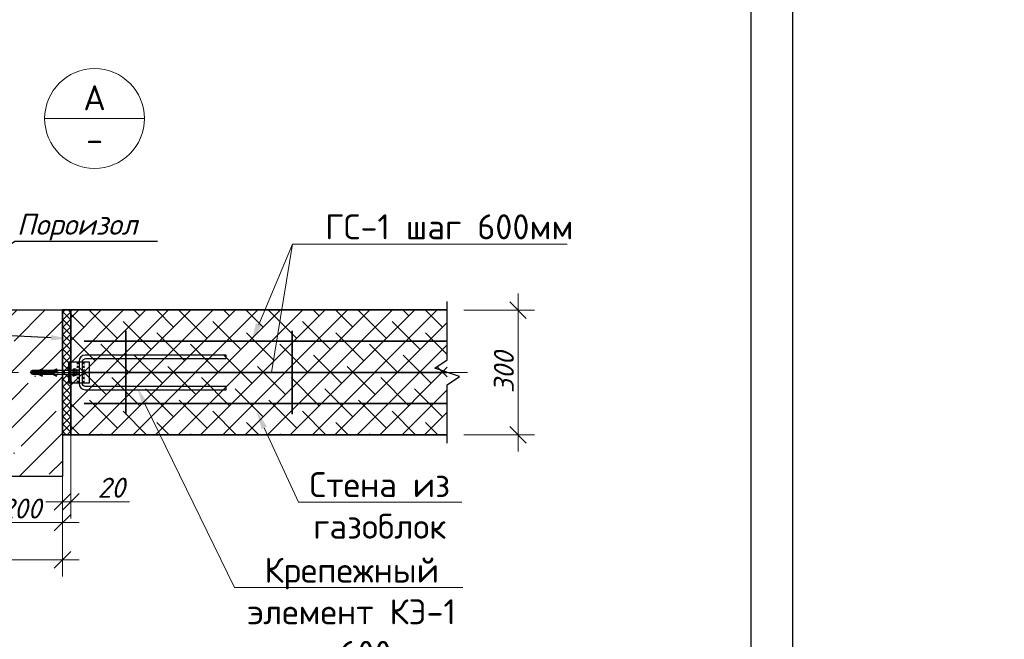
# Model space of a CAD drawing. Header units: millimetres. Extents: x 363306 to 7757304, y 1022887 to 1207196.
# Tile 244 of 256: x 1178416 to 1190255, y 1066364 to 1073808. Entities that reach past the tile are written whole.
import ezdxf
from ezdxf import colors
from ezdxf.entities.mleader import LeaderData, LeaderLine
from ezdxf.enums import TextEntityAlignment as Align
from ezdxf.math import Vec2, Vec3

# ---------------------------------------------------------------- set-up
doc = ezdxf.new("R2010")
doc.units = ezdxf.units.MM
doc.linetypes.add('ACAD_ISO10W100', pattern=[18, 12, -3, 0, -3])
for name, color, linetype, lineweight in [('.', 7, 'Continuous', 15), ('gazabulok 300', 32, 'Continuous', 30), ('Линия ОС', 22, 'ACAD_ISO10W100', 9)]:
    doc.layers.add(name, color=color, linetype=linetype, lineweight=lineweight)
for name, color, linetype in [('0 @ 100', 7, 'Continuous'), ('kcd_tx', 7, 'Continuous'), ('O3SAD', 1, 'Continuous'), ('shtrixovka', 7, 'Continuous'), ('Штрих', 7, 'Continuous')]:
    doc.layers.add(name, color=color, linetype=linetype)
doc.styles.add('iso', font='isocpeur.TTF')
doc.styles.add('ISOCPEUR', font='isocpeur.TTF')
doc.styles.get("Standard").update_dxf_attribs({"font": 'isocpeui.ttf'})
doc.styles.add('ГОСТ 2.304', font='isocpeui.ttf')
doc.dimstyles.new('Санжар', dxfattribs={"dimtxt": 240, "dimasz": 200, "dimexe": 200, "dimexo": 200, "dimgap": 50, "dimtad": 1, "dimdec": 0, "dimtxsty": 'Standard', "dimblk": 'OBLIQUE', "dimcen": 2.5, "dimdle": 200, "dimclrd": 152, "dimclre": 152, "dimclrt": 152, "dimadec": 0, "dimazin": 0, "dimtfac": 1, "dimtdec": 0, "dimtmove": 0, "dimatfit": 3, "dimldrblk": 'OBLIQUE', "dimfxl": 0, "dimlwd": 0, "dimlwe": 0, "dimarcsym": 0})
pattern_1 = [(45, (136642.7, -763697.67), (-44.9012806, 44.9012806), []), (135, (136642.7, -763697.67), (-44.9012806, -44.9012806), [])]

# ---------------------------------------------------------------- blocks, each defined once
blk = doc.blocks.new('5454')
at = {"color": 1, "linetype": 'Continuous'}
for p, q in [((49287.1, 10306.1), (49294.3, 10306.1)), ((49287.1, 10305), (49287.1, 10306.1)), ((49287.1, 10305), (49295.4, 10305)), ((49287.6, 10309.1), (49291.6, 10310.6)), ((49287.6, 10306.1), (49287.6, 10309.1)), ((49287.6, 10305), (49287.6, 10302.1)), ((49291.6, 10300.6), (49287.6, 10302.1)), ((49291.6, 10306.1), (49291.6, 10310.6)), ((49291.6, 10310.6), (49294.2, 10310.6)), ((49291.6, 10305), (49291.6, 10300.6)), ((49294.2, 10300.6), (49291.6, 10300.6)), ((49294.2, 10310.6), (49294.2, 10306.1)), ((49294.2, 10310.6), (49294.3, 10310)), ((49294.2, 10300.6), (49294.2, 10305)), ((49294.3, 10301.2), (49294.2, 10300.6)), ((49296.3, 10310), (49294.3, 10310)), ((49294.3, 10306.1), (49294.3, 10309.2)), ((49294.3, 10307.2), (49301.2, 10307.2)), ((49294.3, 10302), (49294.3, 10305)), ((49294.3, 10302), (49294.3, 10301.2)), ((49296.3, 10301.2), (49294.3, 10301.2)), ((49295.4, 10306.1), (49300.1, 10306.1)), ((49295.4, 10305), (49295.4, 10306.1)), ((49295.9, 10310), (49297.4, 10310.6)), ((49297.4, 10300.6), (49295.9, 10301.2)), ((49297.4, 10310.6), (49297.4, 10307.2)), ((49297.4, 10310.6), (49300, 10310.6)), ((49297.4, 10300.6), (49297.4, 10306.1)), ((49300, 10300.6), (49297.4, 10300.6)), ((49300, 10307.2), (49300, 10310.6)), ((49300, 10310.6), (49300.1, 10310)), ((49300, 10306.1), (49300, 10300.6)), ((49300.1, 10301.2), (49300, 10300.6)), ((49302.1, 10310), (49300.1, 10310)), ((49300.1, 10307.2), (49300.1, 10309.2)), ((49300.1, 10302), (49300.1, 10306.1)), ((49300.1, 10303.9), (49307, 10303.9)), ((49300.1, 10302), (49300.1, 10301.2)), ((49302.1, 10301.2), (49300.1, 10301.2)), ((49301.2, 10305), (49301.2, 10307.2)), ((49301.2, 10305), (49305.9, 10305)), ((49301.7, 10310), (49303.2, 10310.6)), ((49303.2, 10300.6), (49301.7, 10301.2)), ((49303.2, 10305), (49303.2, 10310.6)), ((49303.2, 10310.6), (49305.8, 10310.6)), ((49303.2, 10303.9), (49303.2, 10300.6)), ((49305.8, 10300.6), (49303.2, 10300.6)), ((49304.4, 10309.9), (49314, 10314.4)), ((49304.4, 10309.9), (49305.8, 10309.9)), ((49314.5, 10313.2), (49305.8, 10309.2)), ((49305.8, 10308.8), (49305.8, 10309.9)), ((49305.8, 10305), (49305.8, 10308.8)), ((49305.8, 10308.8), (49305.9, 10308.8)), ((49305.8, 10302.4), (49305.8, 10303.9)), ((49305.9, 10302.4), (49305.8, 10302.4)), ((49305.8, 10300.6), (49305.8, 10302.4)), ((49314.5, 10298), (49305.8, 10302)), ((49305.8, 10300.6), (49314, 10296.8)), ((49305.9, 10308.8), (49308.4, 10308.8)), ((49305.9, 10305), (49305.9, 10308.8)), ((49305.9, 10307.2), (49312.8, 10307.2)), ((49305.9, 10302.4), (49305.9, 10303.9)), ((49308.4, 10302.4), (49305.9, 10302.4)), ((49307, 10306.1), (49311.7, 10306.1)), ((49307, 10303.9), (49307, 10306.1)), ((49308.4, 10308.8), (49308.7, 10309.2)), ((49309, 10301.4), (49308.4, 10302.4)), ((49308.7, 10309.2), (49309.5, 10310.6)), ((49309, 10309.2), (49308.7, 10309.2)), ((49309, 10307.2), (49309, 10309.2)), ((49311.6, 10309.2), (49309, 10309.2)), ((49309, 10301.4), (49309, 10306.1)), ((49309.5, 10300.6), (49309, 10301.4)), ((49309.5, 10310.6), (49311.6, 10310.6)), ((49309.5, 10300.6), (49311.6, 10300.6)), ((49311.6, 10310.6), (49311.7, 10309.4)), ((49311.7, 10309.2), (49311.6, 10309.2)), ((49311.6, 10307.2), (49311.6, 10309.2)), ((49311.6, 10300.6), (49311.6, 10306.1)), ((49311.6, 10300.6), (49311.7, 10301.8)), ((49311.7, 10309.4), (49314.8, 10310.6)), ((49311.7, 10307.2), (49311.7, 10309.2)), ((49314.8, 10309.2), (49311.7, 10309.2)), ((49311.7, 10301.8), (49311.7, 10306.1)), ((49311.7, 10303.9), (49318.6, 10303.9)), ((49311.7, 10301.8), (49314.8, 10300.6)), ((49312.8, 10305), (49312.8, 10307.2)), ((49312.8, 10305), (49317.5, 10305)), ((49314, 10314.4), (49314.5, 10313.2)), ((49314.8, 10310.6), (49315.3, 10310.6)), ((49314.8, 10305), (49314.8, 10309.2)), ((49315.3, 10309.2), (49314.8, 10309.2)), ((49314.8, 10300.6), (49314.8, 10303.9)), ((49314.8, 10300.6), (49315.3, 10300.6)), ((49315.3, 10310.6), (49315.3, 10309.2)), ((49315.3, 10310.6), (49317.4, 10310.6)), ((49317.4, 10300.6), (49315.3, 10300.6)), ((49317.4, 10305), (49317.4, 10310.6)), ((49317.4, 10310.6), (49317.5, 10310)), ((49317.4, 10303.9), (49317.4, 10300.6)), ((49317.5, 10301.2), (49317.4, 10300.6)), ((49319.5, 10310), (49317.5, 10310)), ((49317.5, 10305), (49317.5, 10309.2)), ((49317.5, 10307.2), (49324.4, 10307.2)), ((49317.5, 10302), (49317.5, 10303.9)), ((49317.5, 10301.2), (49317.5, 10302)), ((49319.5, 10301.2), (49317.5, 10301.2)), ((49318.6, 10306.1), (49323.3, 10306.1)), ((49318.6, 10303.9), (49318.6, 10306.1)), ((49319.1, 10310), (49320.6, 10310.6)), ((49320.6, 10300.6), (49319.1, 10301.2)), ((49320.6, 10310.6), (49320.6, 10307.2)), ((49320.6, 10310.6), (49323.2, 10310.6)), ((49320.6, 10300.6), (49320.6, 10306.1)), ((49323.2, 10300.6), (49320.6, 10300.6)), ((49323.2, 10307.2), (49323.2, 10310.6)), ((49323.2, 10310.6), (49323.3, 10310)), ((49323.2, 10306.1), (49323.2, 10300.6)), ((49323.3, 10301.2), (49323.2, 10300.6)), ((49325.3, 10310), (49323.3, 10310)), ((49323.3, 10307.2), (49323.3, 10309.2)), ((49323.3, 10302), (49323.3, 10306.1)), ((49323.3, 10303.9), (49330.2, 10303.9)), ((49323.3, 10303.9), (49330.2, 10303.9)), ((49323.3, 10301.2), (49323.3, 10302)), ((49325.3, 10301.2), (49323.3, 10301.2)), ((49324.4, 10305), (49324.4, 10307.2)), ((49324.4, 10305), (49329.1, 10305)), ((49324.9, 10310), (49326.4, 10310.6)), ((49326.4, 10300.6), (49324.9, 10301.2)), ((49326.4, 10305), (49326.4, 10310.6)), ((49326.4, 10310.6), (49329, 10310.6)), ((49326.4, 10303.9), (49326.4, 10300.6)), ((49329, 10300.6), (49326.4, 10300.6)), ((49329, 10307.6), (49329, 10310.6)), ((49329, 10310.6), (49329.1, 10310)), ((49329, 10307.6), (49329, 10305)), ((49329, 10303.9), (49329, 10300.6)), ((49329.1, 10301.2), (49329, 10300.6)), ((49331.1, 10310), (49329.1, 10310)), ((49329.1, 10305), (49329.1, 10309.2)), ((49336, 10307.2), (49329.1, 10307.2)), ((49329.1, 10302), (49329.1, 10303.9)), ((49329.1, 10301.2), (49329.1, 10302)), ((49331.1, 10301.2), (49329.1, 10301.2)), ((49334.9, 10306.1), (49330.2, 10306.1)), ((49330.2, 10303.9), (49330.2, 10306.1)), ((49330.7, 10310), (49332.2, 10310.6)), ((49332.2, 10300.6), (49330.7, 10301.2)), ((49332.2, 10310.6), (49332.2, 10307.2)), ((49332.2, 10310.6), (49334.8, 10310.6)), ((49332.2, 10300.6), (49332.2, 10306.1)), ((49334.8, 10300.6), (49332.2, 10300.6)), ((49334.8, 10310.6), (49334.8, 10307.6)), ((49334.8, 10310.6), (49334.9, 10310)), ((49334.9, 10307.6), (49334.8, 10307.6)), ((49334.8, 10306.1), (49334.8, 10305)), ((49334.8, 10300.6), (49334.8, 10305)), ((49334.9, 10301.2), (49334.8, 10300.6)), ((49336.9, 10310), (49334.9, 10310)), ((49334.9, 10307.6), (49334.9, 10309.2)), ((49334.9, 10302), (49334.9, 10306.1)), ((49334.9, 10305), (49352.6, 10305)), ((49334.9, 10301.2), (49334.9, 10302)), ((49336.9, 10301.2), (49334.9, 10301.2)), ((49336, 10306.1), (49336, 10307.2)), ((49352.6, 10306.1), (49336, 10306.1)), ((49336.5, 10310), (49338, 10310.6)), ((49338, 10300.6), (49336.5, 10301.2)), ((49338, 10306.2), (49338, 10310.6)), ((49338, 10310.6), (49340.6, 10310.6)), ((49338, 10305), (49338, 10300.6)), ((49340.6, 10300.6), (49338, 10300.6)), ((49339.2, 10309.9), (49348.8, 10314.4)), ((49339.2, 10309.9), (49340.6, 10309.9)), ((49349.3, 10313.2), (49340.6, 10309.2)), ((49340.6, 10309.9), (49340.6, 10308.8)), ((49340.6, 10308.8), (49343.2, 10308.8)), ((49343.2, 10302.4), (49340.6, 10302.4)), ((49340.6, 10302.4), (49340.6, 10300.6)), ((49349.3, 10298), (49340.6, 10302)), ((49340.6, 10300.6), (49348.8, 10296.8)), ((49343.2, 10308.8), (49343.5, 10309.2)), ((49344.3, 10300.6), (49343.2, 10302.4)), ((49343.5, 10309.2), (49344.3, 10310.6)), ((49350.1, 10309.2), (49343.5, 10309.2)), ((49344.3, 10310.6), (49350.1, 10310.6)), ((49344.3, 10300.6), (49350.1, 10300.6)), ((49348.8, 10314.4), (49349.3, 10313.2)), ((49350.1, 10310.6), (49386.9, 10310.6)), ((49350.1, 10310.6), (49350.1, 10309.2)), ((49386.9, 10300.6), (49350.1, 10300.6)), ((49352.6, 10305), (49352.6, 10306.1)), ((49367.6, 10300.6), (49367.6, 10310.6)), ((49387.8, 10313.4), (49387.6, 10311.5)), ((49387.6, 10311.5), (49387.6, 10299.7)), ((49387.8, 10297.8), (49387.6, 10299.7)), ((49388, 10313.6), (49389.8, 10313.6)), ((49389.8, 10310.6), (49389.8, 10313.9)), ((49389.8, 10297.6), (49389.8, 10313.6)), ((49389.8, 10310.6), (49389.8, 10300.6)), ((49389.8, 10300.6), (49389.8, 10297.3)), ((49390.3, 10314.4), (49390.7, 10314.4)), ((49390.7, 10314.4), (49390.3, 10314.4)), ((49391.2, 10309.1), (49391.2, 10313.9)), ((49391.2, 10313.6), (49391.2, 10313.9)), ((49391.2, 10313.1), (49391.2, 10310.6)), ((49391.2, 10309.4), (49395.2, 10309.4)), ((49391.2, 10305.6), (49391.2, 10309.1)), ((49391.2, 10305.6), (49391.2, 10297.6)), ((49391.2, 10301.8), (49395.1, 10301.8)), ((49395.2, 10313.1), (49391.7, 10313.1)), ((49395.2, 10309.5), (49395.2, 10309.3)), ((49395.7, 10311.5), (49395.7, 10299.7)), ((49395.7, 10309.4), (49395.7, 10309.4)), ((49314, 10296.8), (49314.5, 10298)), ((49348.8, 10296.8), (49349.3, 10298)), ((49388, 10297.6), (49389.8, 10297.6)), ((49390.7, 10296.8), (49390.3, 10296.8)), ((49391.2, 10297.3), (49391.2, 10297.6)), ((49395.2, 10298.1), (49391.7, 10298.1))]:
    blk.add_line(p, q, dxfattribs=at)
at = {"color": 1}
blk.add_line((49287.1, 10305.6), (49287.2, 10305.6), dxfattribs=at)
at = {"color": 1, "linetype": 'Continuous'}
for centre, radius, start, end in [((48705.9, 10260.3), 590.5, 4.7499, 4.8273), ((49445.4, 9939), 399.8, 111.8924, 112.1957), ((49444.3, 10669.6), 397, 247.8032, 248.1087), ((48711.7, 10260.3), 590.5, 4.7499, 4.8273), ((49451.2, 9939), 399.8, 111.8924, 112.1957), ((49450.1, 10669.6), 397, 247.8032, 248.1087), ((48718, 10259.4), 601.6, 4.7507, 4.8262), ((49467.8, 9941.1), 397.6, 111.8931, 112.1965), ((49467.5, 10669.5), 396.9, 247.8032, 248.1087), ((48723.8, 10259.4), 601.6, 4.7507, 4.8262), ((49473.6, 9941.1), 397.6, 111.8931, 112.1965), ((49473.3, 10669.5), 396.9, 247.8032, 248.1087), ((48729.6, 10259.4), 601.6, 4.7507, 4.8262), ((49479.4, 9941.1), 397.6, 111.8931, 112.1965), ((49479.1, 10669.5), 396.9, 247.8032, 248.1087), ((48735.4, 10259.4), 601.6, 4.7507, 4.8262), ((49485.2, 9941.1), 397.6, 111.8931, 112.1965), ((49484.9, 10669.5), 396.9, 247.8032, 248.1087), ((49386.7, 10311.5), 0.932, 280.1141, 356.6332), ((49386.7, 10299.6), 0.98, 5.2324, 76.3625), ((49388, 10313.4), 0.2, 90, 175), ((49390.3, 10313.9), 0.5, 90, 180), ((49390.7, 10313.9), 0.5, 0, 90), ((49391.7, 10313.6), 0.5, 180, 270), ((49389, 10312.1), 6.74, 335.8555, 354.3516), ((49389, 10306.6), 6.74, 5.6484, 24.1445), ((49389, 10304.6), 6.74, 335.8555, 354.3516), ((49389, 10299.1), 6.74, 5.6484, 24.1445), ((49388.9, 10310.4), 6.83, 8.923, 22.9185), ((49388.9, 10300.8), 6.83, 337.0815, 351.077), ((49388.9, 10310.4), 6.83, 350.8089, 351.077), ((49388, 10297.8), 0.2, 185, 270), ((49390.3, 10297.3), 0.5, 180, 270), ((49390.7, 10297.3), 0.5, 270, 0), ((49391.7, 10297.6), 0.5, 90, 180)]:
    blk.add_arc(centre, radius, start, end, dxfattribs=at)
blk = doc.blocks.new('_Oblique')
at = {"color": 0, "linetype": 'ByBlock', "lineweight": -2}
blk.add_line((-0.5, -0.5), (0.5, 0.5), dxfattribs=at)
blk = doc.blocks.new('*D973')
at = {"layer": 'Defpoints', "color": 0, "lineweight": 25, "transparency": 16777216}
for p in [(1176930, 1068570), (1178930, 1068570), (1178930, 1067317)]:
    blk.add_point(p, dxfattribs=at)
at = {"layer": 'kcd_tx', "lineweight": 0, "transparency": 16777216}
for p, q in [((1176930, 1068370), (1176930, 1067117)), ((1178930, 1068370), (1178930, 1067117)), ((1176730, 1067317), (1179130, 1067317))]:
    blk.add_line(p, q, dxfattribs=at)
at = {"layer": 'kcd_tx', "lineweight": 0, "transparency": 16777216, "xscale": 200, "yscale": 200, "zscale": 200, "rotation": 180}
blk.add_blockref('_Oblique', (1176930, 1067317), dxfattribs=at)
at = {"layer": 'kcd_tx', "lineweight": 0, "transparency": 16777216, "xscale": 200, "yscale": 200, "zscale": 200}
blk.add_blockref('_Oblique', (1178930, 1067317), dxfattribs=at)
at = {"layer": 'kcd_tx', "lineweight": 30, "transparency": 16777216, "insert": (1177930, 1067487), "char_height": 240, "attachment_point": 5, "bg_fill": 3, "box_fill_scale": 1.1, "bg_fill_color": 256, "bg_fill_true_color": 13158600, "bg_fill_transparency": 0}
blk.add_mtext('400', dxfattribs=at)
blk = doc.blocks.new('*D1036')
at = {"layer": 'Defpoints', "color": 0, "lineweight": 25, "transparency": 16777216}
for p in [(1183556, 1070320), (1184408, 1070320), (1183556, 1068820)]:
    blk.add_point(p, dxfattribs=at)
at = {"layer": 'kcd_tx', "lineweight": 0, "transparency": 16777216}
for p, q in [((1184408, 1068620), (1184408, 1070520)), ((1183756, 1070320), (1184608, 1070320)), ((1183756, 1068820), (1184608, 1068820))]:
    blk.add_line(p, q, dxfattribs=at)
at = {"layer": 'kcd_tx', "lineweight": 0, "transparency": 16777216, "xscale": 200, "yscale": 200, "zscale": 200}
for p, rotation in [((1184408, 1070320), 90), ((1184408, 1068820), 270)]:
    blk.add_blockref('_Oblique', p, dxfattribs=dict(at, rotation=rotation))
at = {"layer": 'kcd_tx', "lineweight": 30, "transparency": 16777216, "insert": (1184238, 1069570), "char_height": 240, "attachment_point": 5, "rotation": 90, "bg_fill": 3, "box_fill_scale": 1.1, "bg_fill_color": 256, "bg_fill_true_color": 13158600, "bg_fill_transparency": 0}
blk.add_mtext('300', dxfattribs=at)
blk = doc.blocks.new('*D1038')
at = {"layer": 'Defpoints', "color": 0, "lineweight": 25, "transparency": 16777216}
for p in [(1177930, 1068320), (1178930, 1068320), (1178930, 1067765)]:
    blk.add_point(p, dxfattribs=at)
at = {"layer": 'kcd_tx', "lineweight": 0, "transparency": 16777216}
for p, q in [((1177930, 1068120), (1177930, 1067565)), ((1178930, 1068120), (1178930, 1067565)), ((1177730, 1067765), (1179130, 1067765))]:
    blk.add_line(p, q, dxfattribs=at)
at = {"layer": 'kcd_tx', "lineweight": 0, "transparency": 16777216, "xscale": 200, "yscale": 200, "zscale": 200, "rotation": 180}
blk.add_blockref('_Oblique', (1177930, 1067765), dxfattribs=at)
at = {"layer": 'kcd_tx', "lineweight": 0, "transparency": 16777216, "xscale": 200, "yscale": 200, "zscale": 200}
blk.add_blockref('_Oblique', (1178930, 1067765), dxfattribs=at)
at = {"layer": 'kcd_tx', "lineweight": 30, "transparency": 16777216, "insert": (1178430, 1067935), "char_height": 240, "attachment_point": 5, "bg_fill": 3, "box_fill_scale": 1.1, "bg_fill_color": 256, "bg_fill_true_color": 13158600, "bg_fill_transparency": 0}
blk.add_mtext('200', dxfattribs=at)
blk = doc.blocks.new('*D961')
at = {"layer": 'Defpoints', "color": 0, "lineweight": 25, "transparency": 16777216}
for p in [(1179030, 1069070), (1178930, 1068570), (1179030, 1068015)]:
    blk.add_point(p, dxfattribs=at)
at = {"layer": 'kcd_tx', "lineweight": 0, "transparency": 16777216}
for p, q in [((1179030, 1068870), (1179030, 1067815)), ((1178930, 1068370), (1178930, 1067815)), ((1178730, 1068015), (1179230, 1068015)), ((1179735, 1068015), (1179030, 1068015))]:
    blk.add_line(p, q, dxfattribs=at)
at = {"layer": 'kcd_tx', "lineweight": 0, "transparency": 16777216, "xscale": 200, "yscale": 200, "zscale": 200, "rotation": 180}
blk.add_blockref('_Oblique', (1178930, 1068015), dxfattribs=at)
at = {"layer": 'kcd_tx', "lineweight": 0, "transparency": 16777216, "xscale": 200, "yscale": 200, "zscale": 200}
blk.add_blockref('_Oblique', (1179030, 1068015), dxfattribs=at)
at = {"layer": 'kcd_tx', "lineweight": 30, "transparency": 16777216, "insert": (1179517, 1068185), "char_height": 240, "attachment_point": 5, "bg_fill": 3, "box_fill_scale": 1.1, "bg_fill_color": 256, "bg_fill_true_color": 13158600, "bg_fill_transparency": 0}
blk.add_mtext('20', dxfattribs=at)

msp = doc.modelspace()

# ---------------------------------------------------------------- hatches: boundary and pattern name
at = {"layer": '.', "lineweight": 0}
h = msp.add_hatch(dxfattribs=at)
h.set_pattern_fill('ANSI37', color=256, scale=20)
h.set_pattern_definition(pattern_1)
h.paths.add_polyline_path([(1178930.237, 1068820.345), (1179030.237, 1068820.345), (1179030.237, 1070320.345), (1178930.237, 1070320.345)])
h = msp.add_hatch(dxfattribs=at)
h.set_pattern_fill('ANSI37', color=256, scale=20)
h.set_pattern_definition(pattern_1)
h.paths.add_polyline_path([(1178930.237, 1068820.345), (1179030.237, 1068820.345), (1179030.237, 1070320.345), (1178930.237, 1070320.345)])
at = {"layer": 'shtrixovka', "lineweight": 9, "ltscale": 1.5, "true_color": 0xae4f24}
h = msp.add_hatch(dxfattribs=at)
h.set_pattern_fill('ANSI38', color=34, scale=60)
h.set_pattern_definition([(45, (-11054.7, -126595.6), (-134.703842, 134.703842), []), (135, (-11054.7, -126595.6), (-404.111525, 134.703842), [476.25, -285.75])])
h.paths.add_polyline_path([(1183556.492, 1068820.345), (1183556.492, 1070320.345), (1179030.237, 1070320.345), (1179030.237, 1068820.345)])

# ---------------------------------------------------------------- linework, layer by layer
at = {"lineweight": 9}
for p, q in [((1179916.614, 1072620.284), (1178716.614, 1072620.284)), ((1179130.237, 1069695.345), (1179105.237, 1069670.345)), ((1179130.237, 1069670.345), (1179105.237, 1069695.345)), ((1179130.237, 1069650.345), (1179105.237, 1069625.345)), ((1179130.237, 1069625.345), (1179105.237, 1069650.345)), ((1179130.237, 1069605.345), (1179105.237, 1069580.345)), ((1179130.237, 1069580.345), (1179105.237, 1069605.345)), ((1179170.237, 1069695.345), (1179195.237, 1069670.345)), ((1179170.237, 1069670.345), (1179195.237, 1069695.345)), ((1179170.237, 1069650.345), (1179195.237, 1069625.345)), ((1179170.237, 1069625.345), (1179195.237, 1069650.345)), ((1179170.237, 1069605.345), (1179195.237, 1069580.345)), ((1179170.237, 1069580.345), (1179195.237, 1069605.345)), ((1179130.237, 1069560.345), (1179105.237, 1069535.345)), ((1179130.237, 1069535.345), (1179105.237, 1069560.345)), ((1179130.237, 1069515.345), (1179105.237, 1069490.345)), ((1179130.237, 1069490.345), (1179105.237, 1069515.345)), ((1179170.237, 1069560.345), (1179195.237, 1069535.345)), ((1179170.237, 1069535.345), (1179195.237, 1069560.345)), ((1179170.237, 1069515.345), (1179195.237, 1069490.345)), ((1179170.237, 1069490.345), (1179195.237, 1069515.345)), ((1179130.237, 1069470.345), (1179105.237, 1069445.345)), ((1179130.237, 1069445.345), (1179105.237, 1069470.345)), ((1179170.237, 1069470.345), (1179195.237, 1069445.345)), ((1179170.237, 1069445.345), (1179195.237, 1069470.345))]:
    msp.add_line(p, q, dxfattribs=at)
at = {"color": 146, "lineweight": 30}
for p, q in [((1179005.237, 1069695.345), (1179005.237, 1069445.345)), ((1179255.237, 1069695.345), (1179005.237, 1069695.345)), ((1179020.237, 1069695.345), (1179020.237, 1069445.345)), ((1179255.237, 1069445.345), (1179255.237, 1069695.345)), ((1179005.237, 1069445.345), (1179255.237, 1069445.345))]:
    msp.add_line(p, q, dxfattribs=at)
at = {"lineweight": 30}
msp.add_lwpolyline([(1147706.348, 1088178.072), (1187206.348, 1088178.072), (1187206.348, 1059478.072), (1147706.348, 1059478.072)], close=True, dxfattribs=at)
at = {"color": 219, "lineweight": 35, "true_color": 0x642165}
msp.add_lwpolyline([(1178930.237, 1070320.345), (1179030.237, 1070320.345), (1179030.237, 1068820.345), (1178930.237, 1068820.345)], close=True, dxfattribs=at)
msp.add_lwpolyline([(1178930.237, 1070320.345), (1179030.237, 1070320.345), (1179030.237, 1068820.345), (1178930.237, 1068820.345)], close=True, dxfattribs=at)
msp.add_lwpolyline([(1183556.492, 1068720.345), (1183556.492, 1069420.345), (1183706.492, 1069520.345), (1183406.492, 1069620.345), (1183556.492, 1069720.345), (1183556.492, 1070420.345)])
at = {"color": 96, "lineweight": 35, "ltscale": 10}
for points in [[(1179692.229, 1070070.345), (1179692.229, 1069070.345)], [(1181692.229, 1070070.345), (1181692.229, 1069070.345)], [(1179192.229, 1069945.345), (1183556.492, 1069945.345)], [(1179192.229, 1069570.345), (1183556.492, 1069570.345)], [(1179192.229, 1069195.345), (1183556.492, 1069195.345)]]:
    msp.add_lwpolyline(points, dxfattribs=at)
at = {"color": 5}
msp.add_lwpolyline([(1180900.237, 1069402.845), (1179205.237, 1069402.845, -0.414213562), (1179170.237, 1069437.845), (1179170.237, 1069697.845, -0.414213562), (1179210.237, 1069737.845), (1180900.237, 1069737.845), (1180900.237, 1069777.845), (1179205.237, 1069777.845, 0.414213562), (1179130.237, 1069702.845), (1179130.237, 1069437.845, 0.414213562), (1179205.237, 1069362.845), (1180900.237, 1069362.845), (1180900.237, 1069402.845)], format="xyb", dxfattribs=at)
at = {"lineweight": 9}
msp.add_circle((1179316.614, 1072620.284), 600, dxfattribs=at)
at = {"layer": 'gazabulok 300', "color": 22, "lineweight": 35, "ltscale": 12}
for points in [[(1179030.237, 1068820.345), (1179030.237, 1070320.345), (1183556.492, 1070320.345)], [(1179030.237, 1068820.345), (1183556.492, 1068820.345)]]:
    msp.add_lwpolyline(points, dxfattribs=at)
at = {"layer": 'O3SAD', "color": 1}
msp.add_lwpolyline([(1145706.348, 1088678.072), (1187706.348, 1088678.072), (1187706.348, 1058978.072), (1145706.348, 1058978.072)], close=True, dxfattribs=at)

# ---------------------------------------------------------------- block references
at = {"xscale": 5, "yscale": 5, "zscale": 5}
msp.add_blockref('5454', (932117.043, 1018042.355), dxfattribs=at)

# ---------------------------------------------------------------- texts
at = {"lineweight": 9, "style": 'iso'}
msp.add_text('А', height=300, dxfattribs=at).set_placement((1179316.614, 1072720.284), align=Align.CENTER)
msp.add_text('-', height=300, dxfattribs=at).set_placement((1179316.614, 1072520.284), align=Align.TOP_CENTER)
at = {"lineweight": 9, "char_height": 300, "width": 5098.88054, "attachment_point": 1, "style": 'iso'}
for s, insert in [('\\pi457.168;{\\LГоризонтальная} \\P\\pi1088.684;сетка ГС-1', (1135481.247, 1074142.755, 0)), ('\\pi342.876;{\\LГоризонтальная} \\P\\pi840.831;сетка ГС-2', (1135366.415, 1069084.434))]:
    msp.add_mtext(s, dxfattribs=dict(at, insert=insert))
at = {"layer": '0 @ 100', "color": 7, "insert": (761996.908, 1075986.433), "char_height": 318.940213, "width": 19697.5359, "attachment_point": 4, "style": 'ГОСТ 2.304'}
msp.add_mtext('\\pi5457.36288;{\\fISOCPEUR|b1|i1|c204|p34;Характеристика участка строительства:\\P\\pi0;\\P}Расчетная зимняя температура воздух 15 °С.\\PСкоростной напор ветра   - 38кг/м2.\\PВес снегового покрова    - 50кг/м2.\\PКлассификация зданий по функциональной пожарной опасности - Ф 4.1 \\PКоэффициент надежности по назначению - 0.95\\P\\P^IПроектом разработано подъёмник для мало мобильных граждан населения грузоподъемностью 250 кг. скоростью 0,25 см/с. Двери шахт подъёмника противопожарные с пределом огнестойкости El 30. Подъёмники оборудованы кабинами габаритами 1500х1500 мм, ширина дверей кабины обеспечивает проезд инвалидной коляски. Для экстренных случаев подъёмник оснащен дополнительным аккумулятором и механическим спуском для безопасного спуска пассажира в нулевую отметку. Так же в дверях подъёмника установлены замки датчики которые открываются с ключевыми картами, чтобы открыть двери подъёмника.\\P^IС внешней и внутренней стороны наружных стен предусмотрено обшивка из аквапанелей толщиной 12,5мм с утеплением из минераловатной ваты на кварцевой основе, А =0,040 Вт/мС, толщиной 100мм. (по теплотехническому расчету). Наружная отделка из органическое стекло.\\P^IПодрядчик обязан предоставить заказчику сертификаты соответствия и пожарной безопасности на фасадную систему и все применяемые в данной системе материалы и изделия.\\PКонструкции, изделия и материалы применены по действующим стандартам, ТУ, сертификатам. На путях эвакуации используются отделочные материалы, соответствующие требованиям п. 5.25 ШНК 2.01.02-04.\\PОтделка стен с внутренней стороны окраска водоэмульсионными красками светлых тонов. Во внутренней и наружной отделке использованы современные отделочные материалы используемые на территории Республики Узбекистан.\\P^IКрыша - скатная из металлических профилированных листов с полимерными покрытиями с обеих сторон толщ.0,55мм по металлическим конструкциям.\\P^IПо периметру наружных стен устраивается бетонная отмостка. Бетон кл.В 7,5 шириной 1000 мм, толщиной 50 мм по гравийному основанию толщиной 100 мм -150 мм.\\P^IВсе строительно-монтажные работы вести согласно указаний соответствующих строительных норм и проекта производства работ (П.П.Р.) на основании ШНК 3.01.01 - 03 и КМК 3.01.02 - 00.', dxfattribs=at)

# ---------------------------------------------------------------- leaders
ml = msp.add_multileader_mtext('Standard')
ml.set_content('{\\fISOCPEUR|b0|i1|c204|p34;Пороизол}', color=256, style='ISOCPEUR')
ml.set_leader_properties()
ml.build(insert=Vec2(0, 0))
ml.multileader.update_dxf_attribs({"text_left_attachment_type": 6, "text_right_attachment_type": 6, "dogleg_length": 0.208, "arrow_head_size": 188.682, "scale": 100})
ctx = ml.context
ctx.base_point, ctx.scale, ctx.char_height, ctx.arrow_head_size, ctx.landing_gap_size, ctx.plane_origin = Vec3(1178377.129, 1071148.084), 100, 251.57628, 188.682, 0, Vec3(1182639.552, 1068098.132)
ctx.left_attachment, ctx.right_attachment, ctx.text_align_type = 6, 6, 1
notes = []
notes.append((ctx, [(1, (1, 1, 0), (1178356.179, 1071148.084), (1, 0), 20.95, [(1, [(1178984.618, 1069977.339), (1176876.752, 1070082.32)], 0, [])])]))
ctx.mtext.insert, ctx.mtext.alignment, ctx.mtext.flow_direction = Vec3(1179106.986, 1071475.133), 2, 5
for ctx, leaders in notes:
    for number, flags, end, landing, length, lines in leaders:
        leader = LeaderData()
        leader.index, (leader.has_last_leader_line, leader.has_dogleg_vector, leader.attachment_direction) = number, flags
        leader.last_leader_point, leader.dogleg_vector, leader.dogleg_length = Vec3(end), Vec3(landing), length
        for number, points, colour, breaks in lines:
            line = LeaderLine()
            line.index, line.vertices, line.color, line.breaks = number, Vec3.list(points), colors.encode_raw_color(colour), breaks
            leader.lines.append(line)
        ctx.leaders.append(leader)

# ---------------------------------------------------------------- next in the draw order: dimensions: what is measured, and where the dimension line sits
at = {"layer": 'kcd_tx', "color": 18, "lineweight": 30, "true_color": 0x000000}
dim = msp.add_linear_dim(base=(1184407.959, 1070320.345), p1=(1183556.492, 1068820.345), p2=(1183556.492, 1070320.345), angle=90, dimstyle='Санжар', override={"dimlfac": 0.2, "dimclrd": 256, "dimclre": 256, "dimclrt": 256, "dimtmove": 1, "dimfxl": 0.18, "dimtfill": 1, "dimarcsym": 2}, dxfattribs=at)
dim.commit()
dim.dimension.update_dxf_attribs({"geometry": '*D1036', "text_midpoint": (1184237.959, 1069570.345)})
dim = msp.add_linear_dim(base=(1178930.237, 1067316.724), p1=(1176930.237, 1068570.345), p2=(1178930.237, 1068570.345), dimstyle='Санжар', override={"dimlfac": 0.2, "dimclrd": 256, "dimclre": 256, "dimclrt": 256, "dimtmove": 1, "dimfxl": 0.18, "dimtfill": 1, "dimarcsym": 2}, dxfattribs=at)
dim.commit()
dim.dimension.update_dxf_attribs({"geometry": '*D973', "text_midpoint": (1177930.237, 1067486.724)})

# ---------------------------------------------------------------- next in the draw order: hatches: boundary and pattern name
at = {"layer": 'Штрих', "lineweight": 9, "ltscale": 100}
h = msp.add_hatch(dxfattribs=at)
h.set_pattern_fill('ANSI35', color=252, scale=75, style=0)
h.set_pattern_definition([(45, (130606.3, -724393.9), (-336.7596, 336.7596), []), (45, (130943.05, -724393.9), (-336.7596, 336.7596), [595.3125, -119.0625, 0, -119.0625])])
h.paths.add_polyline_path([(1178930.237, 1068320.345), (1178930.237, 1070320.345), (1176930.237, 1070320.345), (1176930.237, 1068320.345)])

# ---------------------------------------------------------------- next in the draw order: linework, layer by layer
at = {"color": 18, "lineweight": 30, "true_color": 0x000000}
msp.add_lwpolyline([(1176930.237, 1070320.345), (1178930.237, 1070320.345), (1178930.237, 1068320.345), (1176930.237, 1068320.345)], close=True, dxfattribs=at)
at = {"layer": 'Линия ОС', "color": 244, "linetype": 'ACAD_ISO10W100', "lineweight": 9, "ltscale": 50, "true_color": 0x991b1e}
msp.add_line((1183801.884, 1069570.345), (1171263.581, 1069570.345), dxfattribs=at)

# ---------------------------------------------------------------- next in the draw order: leaders
at = {"color": 251, "lineweight": 9}
ml = msp.add_multileader_mtext('Standard', dxfattribs=at)
ml.set_content(' ГС-1 шаг 600мм', color=251, style='iso')
ml.set_leader_properties(color=256, lineweight=0)
ml.build(insert=Vec2(0, 0))
ml.multileader.update_dxf_attribs({"text_left_attachment_type": 6, "text_right_attachment_type": 6, "dogleg_length": 200, "arrow_head_size": 220})
ctx = ml.context
ctx.base_point, ctx.char_height, ctx.arrow_head_size, ctx.plane_origin = Vec3(1181810.949, 1071109.63), 300, 220, Vec3(1181129.965, 1070070.345)
ctx.left_attachment, ctx.right_attachment, ctx.text_align_type = 6, 6, 1
notes = []
notes.append((ctx, [(0, (1, 1, 0), (1181698.139, 1071109.63), (1, 0), 112.81, [(1, [(1181204.965, 1069945.345), (1181698.139, 1071109.63), (1181444.536, 1069570.345)], 0, [])])]))
ctx.mtext.insert, ctx.mtext.alignment, ctx.mtext.flow_direction = Vec3(1183486.472, 1071469.63), 2, 5
ml = msp.add_multileader_mtext('Standard', dxfattribs=at)
ml.set_content('Крепежный \\Pэлемент КЭ-1\\Pшаг 600мм', color=251, style='iso')
ml.set_leader_properties(color=256, lineweight=0)
ml.build(insert=Vec2(0, 0))
ml.multileader.update_dxf_attribs({"text_left_attachment_type": 6, "text_right_attachment_type": 6, "dogleg_length": 200, "arrow_head_size": 220})
ctx = ml.context
ctx.base_point, ctx.char_height, ctx.arrow_head_size, ctx.plane_origin = Vec3(1181066.302, 1066984.523), 300, 220, Vec3(1179994.257, 1069759.682)
ctx.left_attachment, ctx.right_attachment, ctx.text_align_type = 6, 6, 1
notes.append((ctx, [(0, (1, 1, 0), (1180998.49, 1066984.523), (1, 0), 67.812, [(0, [(1179830.211, 1069383.796)], 0, [])])]))
ctx.mtext.insert, ctx.mtext.alignment, ctx.mtext.flow_direction = Vec3(1182408.529, 1067344.523), 2, 5
ml = msp.add_multileader_mtext('Standard', dxfattribs=at)
ml.set_content('Стена из\\Pгазоблок', color=251, style='iso')
ml.set_leader_properties(color=256, lineweight=0)
ml.build(insert=Vec2(0, 0))
ml.multileader.update_dxf_attribs({"text_left_attachment_type": 6, "text_right_attachment_type": 6, "dogleg_length": 200, "arrow_head_size": 220})
ctx = ml.context
ctx.base_point, ctx.char_height, ctx.arrow_head_size, ctx.plane_origin = Vec3(1181870.218, 1068012.085), 300, 220, Vec3(1181576.276, 1068980.947)
ctx.left_attachment, ctx.right_attachment, ctx.text_align_type = 6, 6, 1
notes.append((ctx, [(0, (1, 1, 0), (1181768.905, 1068012.085), (1, 0), 101.313, [(0, [(1181265.231, 1069105.947)], 0, [])])]))
ctx.mtext.insert, ctx.mtext.alignment, ctx.mtext.flow_direction = Vec3(1182745.741, 1068372.085), 2, 5
for ctx, leaders in notes:
    for number, flags, end, landing, length, lines in leaders:
        leader = LeaderData()
        leader.index, (leader.has_last_leader_line, leader.has_dogleg_vector, leader.attachment_direction) = number, flags
        leader.last_leader_point, leader.dogleg_vector, leader.dogleg_length = Vec3(end), Vec3(landing), length
        for number, points, colour, breaks in lines:
            line = LeaderLine()
            line.index, line.vertices, line.color, line.breaks = number, Vec3.list(points), colors.encode_raw_color(colour), breaks
            leader.lines.append(line)
        ctx.leaders.append(leader)

# ---------------------------------------------------------------- next in the draw order: dimensions: what is measured, and where the dimension line sits
at = {"layer": 'kcd_tx', "color": 18, "lineweight": 30, "true_color": 0x000000}
dim = msp.add_linear_dim(base=(1178930.237, 1067764.818), p1=(1177930.237, 1068320.345), p2=(1178930.237, 1068320.345), dimstyle='Санжар', override={"dimlfac": 0.2, "dimclrd": 256, "dimclre": 256, "dimclrt": 256, "dimtmove": 1, "dimfxl": 0.18, "dimtfill": 1, "dimarcsym": 2}, dxfattribs=at)
dim.commit()
dim.dimension.update_dxf_attribs({"geometry": '*D1038', "text_midpoint": (1178430.237, 1067934.818)})

# ---------------------------------------------------------------- next in the draw order: dimensions: what is measured, and where the dimension line sits
dim = msp.add_linear_dim(base=(1179030.237, 1068014.818), p1=(1178930.237, 1068570.345), p2=(1179030.237, 1069070.345), dimstyle='Санжар', override={"dimlfac": 0.2, "dimclrd": 256, "dimclre": 256, "dimclrt": 256, "dimtmove": 1, "dimfxl": 0.18, "dimtfill": 1, "dimarcsym": 2}, dxfattribs=at)
dim.commit()
dim.dimension.update_dxf_attribs({"geometry": '*D961', "text_midpoint": (1179517.422, 1067976.621), "dimtype": 160})

doc.saveas('drawing.dxf')
